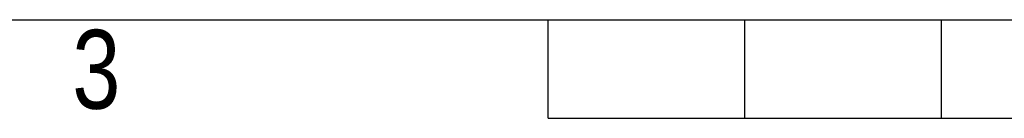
# Model space of a CAD drawing. Header units: millimetres. Extents: x 0 to 420, y 0 to 297.
# Tile 2 of 21: x 130 to 182, y 0 to 5. Entities that reach past the tile are written whole.
import ezdxf

# ---------------------------------------------------------------- set-up
doc = ezdxf.new("R2010")
doc.units = ezdxf.units.MM
doc.layers.add('CARTIGLIO', color=140, linetype='Continuous')
doc.styles.add('SLDTEXTSTYLE2', font='TXT', dxfattribs={"width": 0.8214676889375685})

msp = doc.modelspace()

# ---------------------------------------------------------------- linework, layer by layer
at = {"layer": 'CARTIGLIO', "linetype": 'Continuous'}
for p, q in [((5.180115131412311, 5.171001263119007), (414.8273971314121, 5.171001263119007)), ((158.2615958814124, -0.003214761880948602), (158.2615958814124, 5.171001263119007)), ((168.6100279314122, -0.003214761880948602), (168.6100279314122, 5.171001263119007)), ((178.9584599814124, -0.003214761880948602), (178.9584599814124, 5.171001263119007)), ((158.2615958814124, -0.003214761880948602), (261.7459163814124, -0.003214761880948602))]:
    msp.add_line(p, q, dxfattribs=at)

# ---------------------------------------------------------------- texts
at = {"layer": 'CARTIGLIO', "insert": (134.4918588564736, 4.637072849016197), "char_height": 4.13937282, "attachment_point": 2, "style": 'SLDTEXTSTYLE2'}
msp.add_mtext('3', dxfattribs=at)

doc.saveas('drawing.dxf')
